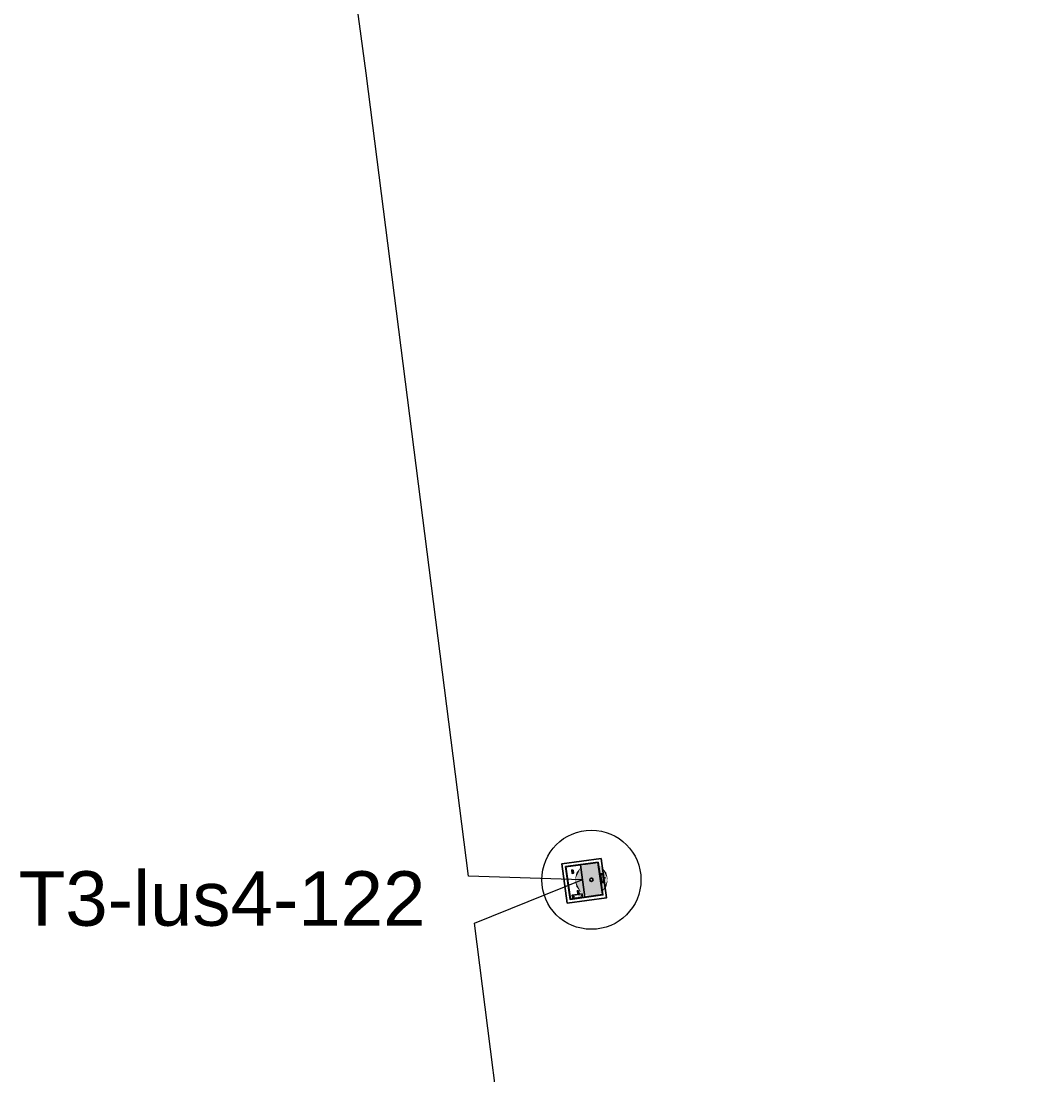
# Model space of a CAD drawing. Header units: metres. Extents: x 176029 to 179341, y 406836 to 408537.
# Tile 9 of 27: x 176136 to 176151, y 407923 to 407939. Entities that reach past the tile are written whole.
import ezdxf
from ezdxf import colors
from ezdxf.entities.mleader import LeaderData, LeaderLine
from ezdxf.math import Vec2, Vec3

# ---------------------------------------------------------------- set-up
doc = ezdxf.new("R2010")
doc.units = ezdxf.units.M
doc.layers.add('Codering armaturen', color=7, linetype='Continuous', lineweight=0)
doc.layers.add('N-ET-Montage-Trafoput nieuw', color=1, linetype='Continuous', lineweight=30)
for name, color, linetype in [('N-ET-VVV-LUS 1', 10, 'Continuous'), ('N-ET-VVV-LUS 4', 10, 'Continuous'), ('opbouw rolbaanlicht', 1, 'Continuous'), ('tekst_labels', 7, 'Continuous')]:
    doc.layers.add(name, color=color, linetype=linetype)
doc.styles.add('DVD_Standaard_35', font='arial.ttf', dxfattribs={"height": 3.5})
doc.styles.add('NLCS-ISO', font='isocpeur.ttf')
doc.styles.add('Style-ENGINEERING', font='ENGINEERING.shx')

# ---------------------------------------------------------------- blocks, each defined once
blk = doc.blocks.new('A$C68DF78CD')
for p, q in [((-99, -682), (-115, -670)), ((-101, -668), (-113, -684))]:
    blk.add_line(p, q)
at = {"linetype": 'ByBlock', "lineweight": -2}
for points in [[(147, -836), (-344, -491), (0, 0), (491, -344)], [(135, -766), (-275, -479), (12, -70), (422, -357)], [(134, -759), (-268, -478), (13, -77), (415, -358)], [(-49, -260), (-90, -232), (-3, -109), (38, -137)], [(22, -256), (-19, -227), (-7, -211), (34, -240)], [(308, -405), (267, -377), (279, -360), (320, -389)], [(-38, -698), (-151, -618), (-131, -589), (-17, -668)]]:
    blk.add_lwpolyline(points, close=True, dxfattribs=at)
at = {"linetype": 'ByBlock', "lineweight": -2, "flags": 128}
blk.add_lwpolyline([(-8, -128), (3, -143), (7, -137), (20, -155)], dxfattribs=at)
at = {"linetype": 'ByBlock', "lineweight": -2}
blk.add_lwpolyline([(-114, -258), (287, -540)], dxfattribs=at)
for centre, radius in [((14, -128), 4.79), ((-65, -240), 4.79), ((-133, -608), 5.65), ((10, -509), 25), ((-35, -677), 5.65)]:
    blk.add_circle(centre, radius, dxfattribs=at)
at = {"linetype": 'ByBlock', "lineweight": -2, "extrusion": (0, 0, -1)}
blk.add_solid([(-20, -155), (-11, -149), (-18, -144)], dxfattribs=at)
at = {"linetype": 'ByBlock', "lineweight": -2, "style": 'Style-ENGINEERING'}
for s, height, p in [('PAS OP H.S.', 10.13, (-66, -226)), ('LEVENS-', 10.1, (-53, -234)), ('GEVAARLIJK', 10.1, (-41, -243))]:
    blk.add_text(s, height=height, rotation=54.9875, dxfattribs=at).set_placement(p)
blk = doc.blocks.new('opbouw rolbaanlicht')
at = {"layer": 'opbouw rolbaanlicht', "color": 0}
blk.add_circle((0, 0), 0.75, dxfattribs=at)
for points in [[(-0.25, 0), (0.056, 0.244), (0.25, 0)], [(-0.25, 0), (-0.156, 0.195), (0.056, 0.244)], [(-0.25, 0), (-0.225, 0.108), (-0.156, 0.195)], [(-0.156, 0.195), (-0.056, 0.244), (0.056, 0.244)], [(0.056, 0.244), (0.156, 0.195), (0.25, 0)], [(0.156, 0.195), (0.225, 0.108), (0.25, 0)], [(-0.25, 0), (0.25, 0), (-0.056, -0.244)], [(-0.056, -0.244), (-0.156, -0.195), (-0.25, 0)], [(-0.156, -0.195), (-0.225, -0.108), (-0.25, 0)], [(0.25, 0), (0.156, -0.195), (-0.056, -0.244)], [(0.25, 0), (0.225, -0.108), (0.156, -0.195)], [(0.156, -0.195), (0.056, -0.244), (-0.056, -0.244)]]:
    blk.add_solid(points, dxfattribs=at)
blk = doc.blocks.new('_DotBlank')
at = {"color": 0, "linetype": 'ByBlock', "lineweight": -2}
blk.add_line((-0.5, 0), (-1, 0), dxfattribs=at)
blk.add_circle((0, 0), 0.5, dxfattribs=at)

msp = doc.modelspace()

# ---------------------------------------------------------------- linework, layer by layer
at = {"layer": 'N-ET-VVV-LUS 4', "elevation": 0}
msp.add_lwpolyline([(176142.965, 407921.071), (176142.394, 407925.559), (176144.02, 407926.214), (176142.304, 407926.266), (176140.757, 407938.416), (176138.071, 407958.296), (176137.054, 407969.254), (176138.829, 407969.736), (176137.005, 407970.009), (176136.585, 407980.485), (176136.494, 407989.27), (176136.625, 407993.298), (176137.756, 408007.548)], dxfattribs=at)

# ---------------------------------------------------------------- block references
at = {"layer": 'N-ET-Montage-Trafoput nieuw', "linetype": 'Continuous', "xscale": 0.001000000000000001, "yscale": 0.001000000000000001, "rotation": 132.9039430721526}
msp.add_blockref('A$C68DF78CD', (176143.798, 407925.86, 0), dxfattribs=at)
at = {"layer": 'N-ET-VVV-LUS 1', "color": 210}
msp.add_blockref('opbouw rolbaanlicht', (176144.163, 407926.214, 0), dxfattribs=at)

# ---------------------------------------------------------------- texts
at = {"layer": 'Codering armaturen', "color": 7, "style": 'DVD_Standaard_35'}
msp.add_text('T3-lus4-122', height=0.82503, rotation=359.9929, dxfattribs=at).set_placement((176135.504, 407925.518))

# ---------------------------------------------------------------- leaders
at = {"layer": 'tekst_labels'}
ml = msp.add_multileader_mtext('Standard', dxfattribs=at)
ml.set_content('In 2x nieuwe MB Ø90mm ^Jonder verharding:\\PLus 1\\PLus 4\\PCU50\\P1x MB Ø90mm reserve', color=256, style='NLCS-ISO')
ml.set_leader_properties()
ml.set_arrow_properties(name='DOTBLANK')
ml.build(insert=Vec2(0, 0))
ml.multileader.update_dxf_attribs({"text_right_attachment_type": 2, "arrow_head_size": 1.2, "scale": 0.3})
ctx = ml.context
ctx.base_point, ctx.scale, ctx.char_height, ctx.arrow_head_size, ctx.landing_gap_size, ctx.plane_origin = Vec3(176145.055, 407951.103), 0.3, 1.2, 1.2, 0.6, Vec3(176168.548, 407930.639)
ctx.right_attachment, ctx.text_align_type = 2, 2
notes = []
notes.append((ctx, [(1, (1, 1, 0), (176165.897, 407946.103), (-1, 0), 2.242, [(0, [(176171.71, 407948.549)], 0, [])])]))
ctx.mtext.insert, ctx.mtext.alignment, ctx.mtext.flow_direction = Vec3(176163.055, 407951.703), 3, 5
for ctx, leaders in notes:
    for number, flags, end, landing, length, lines in leaders:
        leader = LeaderData()
        leader.index, (leader.has_last_leader_line, leader.has_dogleg_vector, leader.attachment_direction) = number, flags
        leader.last_leader_point, leader.dogleg_vector, leader.dogleg_length = Vec3(end), Vec3(landing), length
        for number, points, colour, breaks in lines:
            line = LeaderLine()
            line.index, line.vertices, line.color, line.breaks = number, Vec3.list(points), colors.encode_raw_color(colour), breaks
            leader.lines.append(line)
        ctx.leaders.append(leader)

doc.saveas('drawing.dxf')
